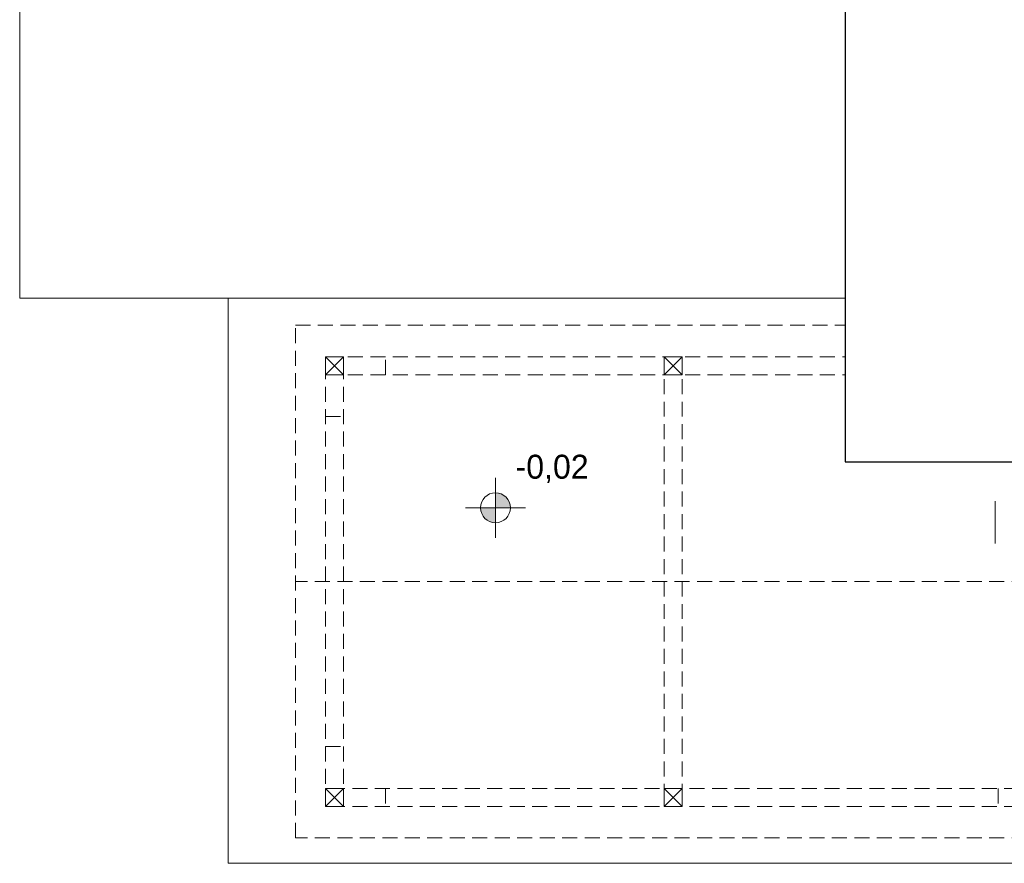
# Model space of a CAD drawing. Header units: inches. Extents: x -515158 to -470211, y -1887 to 84268.
# Tile 1 of 102: x -514958 to -508388, y 1098 to 6726. Entities that reach past the tile are written whole.
import ezdxf

# ---------------------------------------------------------------- set-up
doc = ezdxf.new("R2010")
doc.units = ezdxf.units.IN
doc.header["$MEASUREMENT"] = 0
doc.set_wipeout_variables(frame=1)
doc.linetypes.add('Dashed', pattern=[564.444447, 282.222223, -282.222223])
doc.linetypes.add('Krawędzie ukryte', pattern=[150, 100, -50])
for name, color, linetype, lineweight in [('#podkład', 252, 'Continuous', 9), ('INWENT KONST. DREWNIANA_Nr_Pióra__21', 252, 'Continuous', 9), ('INWENT OPISY_Nr_Pióra__41', 252, 'Continuous', 15), ('INWENT RZĘDNE_Nr_Pióra__21', 252, 'Continuous', 9), ('INWENT TEREN_Nr_Pióra__21', 252, 'Continuous', 9)]:
    doc.layers.add(name, color=color, linetype=linetype, lineweight=lineweight)
doc.layers.add('_TABELA', color=7, linetype='Continuous')
doc.styles.add('GENERATED_STYLE_3', font='txt')

# ---------------------------------------------------------------- blocks, each defined once
blk = doc.blocks.new('parter')
at = {"layer": 'INWENT RZĘDNE_Nr_Pióra__21', "linetype": 'Continuous'}
for points in [[(-511783.5, 35599.6), (-511683.5, 35599.6), (-511691.1, 35637.9), (-511712.8, 35670.3), (-511745.2, 35692), (-511783.5, 35699.6)], [(-511783.5, 35599.6), (-511883.5, 35599.6), (-511875.9, 35561.4), (-511854.2, 35528.9), (-511821.8, 35507.2), (-511783.5, 35499.6)]]:
    blk.add_hatch(color=252, dxfattribs=at).paths.add_polyline_path(points, flags=0)
at = {"layer": 'INWENT KONST. DREWNIANA_Nr_Pióra__21', "color": 252, "linetype": 'Krawędzie ukryte'}
for p, q in [((-513118.3, 33397.6), (-513118.3, 36817.6)), ((-513118.3, 36817.6), (-498038.3, 36817.6)), ((-512918.3, 36607.6), (-498088.3, 36607.6)), ((-512918.3, 33607.6), (-512918.3, 36607.6)), ((-512798.3, 33607.6), (-512798.3, 36607.6)), ((-512518.3, 36487.6), (-512518.3, 36607.6)), ((-510658.3, 36607.6), (-510658.3, 33607.6)), ((-510538.3, 36607.6), (-510538.3, 33607.6)), ((-508428.3, 36487.6), (-508428.3, 36607.6)), ((-512918.3, 36487.6), (-498088.3, 36487.6)), ((-512918.3, 36207.6), (-512798.3, 36207.6)), ((-498038.3, 35107.6), (-513118.3, 35107.6)), ((-512918.3, 34007.6), (-512798.3, 34007.6)), ((-498088.3, 33727.6), (-512918.3, 33727.6)), ((-512518.3, 33727.6), (-512518.3, 33607.6)), ((-508428.3, 33727.6), (-508428.3, 33607.6)), ((-498088.3, 33607.6), (-512918.3, 33607.6)), ((-498038.3, 33397.6), (-513118.3, 33397.6))]:
    blk.add_line(p, q, dxfattribs=at)
at = {"layer": 'INWENT KONST. DREWNIANA_Nr_Pióra__21', "color": 252, "linetype": 'Continuous'}
for p, q in [((-512918.3, 36607.6), (-512798.3, 36487.6)), ((-512918.3, 36487.6), (-512798.3, 36607.6)), ((-512918.3, 36607.6), (-512798.3, 36607.6)), ((-512918.3, 36487.6), (-512918.3, 36607.6)), ((-512798.3, 36607.6), (-512798.3, 36487.6)), ((-510658.3, 36607.6), (-510538.3, 36487.6)), ((-510658.3, 36487.6), (-510538.3, 36607.6)), ((-510658.3, 36607.6), (-510538.3, 36607.6)), ((-510658.3, 36487.6), (-510658.3, 36607.6)), ((-510538.3, 36607.6), (-510538.3, 36487.6)), ((-512798.3, 36487.6), (-512918.3, 36487.6)), ((-510538.3, 36487.6), (-510658.3, 36487.6)), ((-512918.3, 33727.6), (-512798.3, 33607.6)), ((-512918.3, 33607.6), (-512798.3, 33727.6)), ((-512918.3, 33727.6), (-512798.3, 33727.6)), ((-512918.3, 33607.6), (-512918.3, 33727.6)), ((-512798.3, 33727.6), (-512798.3, 33607.6)), ((-510658.3, 33727.6), (-510538.3, 33607.6)), ((-510658.3, 33607.6), (-510538.3, 33727.6)), ((-510658.3, 33727.6), (-510538.3, 33727.6)), ((-510658.3, 33607.6), (-510658.3, 33727.6)), ((-510538.3, 33727.6), (-510538.3, 33607.6)), ((-512798.3, 33607.6), (-512918.3, 33607.6)), ((-510538.3, 33607.6), (-510658.3, 33607.6))]:
    blk.add_line(p, q, dxfattribs=at)
at = {"layer": 'INWENT OPISY_Nr_Pióra__41', "color": 252, "linetype": 'Dashed'}
blk.add_line((-508448.3, 36207.6), (-508448.3, 35107.6), dxfattribs=at)
at = {"layer": 'INWENT RZĘDNE_Nr_Pióra__21', "color": 252, "linetype": 'Continuous'}
for p, q in [((-511783.5, 35399.6), (-511783.5, 35799.6)), ((-511983.5, 35599.6), (-511583.5, 35599.6))]:
    blk.add_line(p, q, dxfattribs=at)
blk.add_circle((-511783.5, 35599.6), 100, dxfattribs=at)
at = {"layer": 'INWENT TEREN_Nr_Pióra__21', "color": 252, "linetype": 'Continuous'}
for p, q in [((-514958.3, 36997.6), (-514958.3, 44767.6)), ((-498038.3, 36997.6), (-514958.3, 36997.6)), ((-513568.3, 33227.6), (-513568.3, 36997.6)), ((-498038.3, 33227.6), (-513568.3, 33227.6))]:
    blk.add_line(p, q, dxfattribs=at)
at = {"layer": 'INWENT RZĘDNE_Nr_Pióra__21', "color": 252, "insert": (-511649.5, 35763.9), "char_height": 160, "attachment_point": 7, "style": 'GENERATED_STYLE_3'}
blk.add_mtext('{-0,02}', dxfattribs=at)

msp = doc.modelspace()

# ---------------------------------------------------------------- block references
at = {"layer": '#podkład'}
msp.add_blockref('parter', (0, -32129.9), dxfattribs=at)

# ---------------------------------------------------------------- next in the draw order: wipeouts: each hides what was drawn before it
msp.add_wipeout([(-509451, 18625.2), (-508201, 18320.2), (-508201, 4080.2), (-509451, 3775.2)])

# ---------------------------------------------------------------- next in the draw order: wipeouts: each hides what was drawn before it
msp.add_wipeout([(-509451, 3775.2), (-508201, 4080.2), (-488751, 4080.2), (-488751, 18320.2), (-488451, 18625.2), (-488451, 3775.2)])

# ---------------------------------------------------------------- next in the draw order: linework, layer by layer
at = {"layer": '_TABELA', "color": 7}
msp.add_lwpolyline([(-509451, 18625.2), (-488451, 18625.2), (-509451, 18625.2), (-509451, 3775.2), (-488451, 3775.2), (-488451, 18625.2)], dxfattribs=at)

doc.saveas('drawing.dxf')
